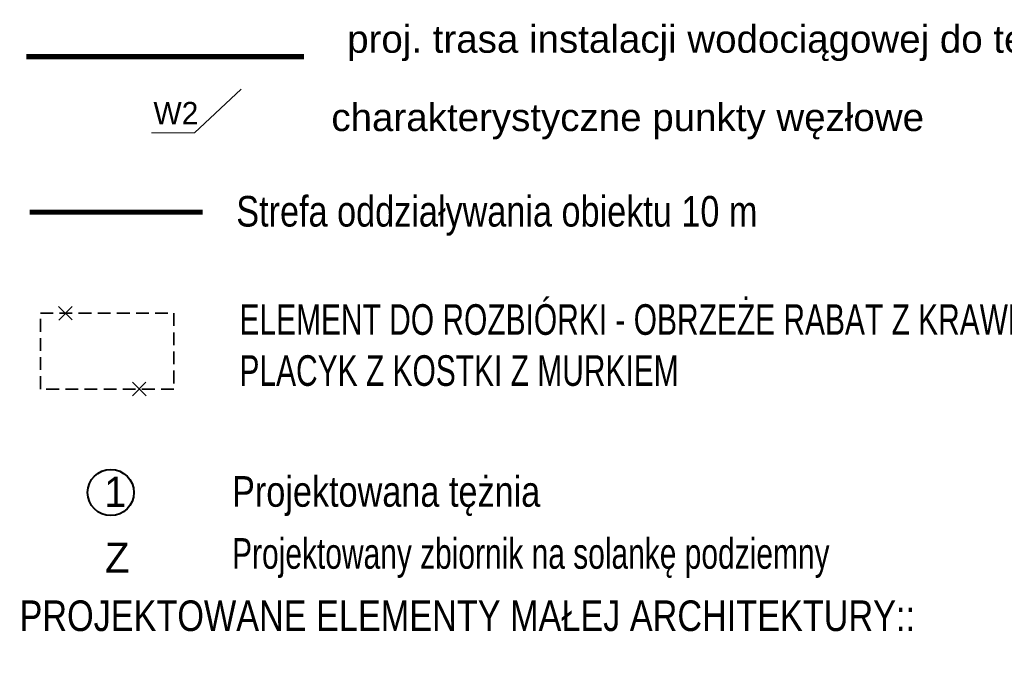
# Model space of a CAD drawing. Header units: metres. Extents: x 7415312 to 7415578, y 5538064 to 5538378.
# Tile 81 of 83: x 7415516 to 7415554, y 5538304 to 5538329. Entities that reach past the tile are written whole.
import ezdxf

# ---------------------------------------------------------------- set-up
doc = ezdxf.new("R2010")
doc.units = ezdxf.units.M
doc.header["$MEASUREMENT"] = 0
doc.linetypes.add('DASHED2', pattern=[0.375, 0.25, -0.125])
doc.linetypes.add('mz1.0_0.5', pattern=[1.5, 1, -0.5])
for name, color, linetype, lineweight in [('_LL_GRUBA', 7, 'Continuous', 35), ('_LL_PRZERYWANA', 7, 'mz1.0_0.5', 18), ('_LL_SIECI PROJEKTOWANE', 7, 'Continuous', 35), ('K_LEGENDA', 250, 'Continuous', 13)]:
    doc.layers.add(name, color=color, linetype=linetype, lineweight=lineweight)
for name, color, linetype, lineweight, true_color in [('_LL_MALA_ARCHITEKTURA', 7, 'Continuous', 35, 0x000000), ('LL_OPISY', 7, 'Continuous', 35, 0x020202), ('Opis', 7, 'Continuous', 9, 0x000000)]:
    doc.layers.add(name, color=color, linetype=linetype, lineweight=lineweight, true_color=true_color)
doc.styles.add('ARIAL', font='arial.ttf')
doc.styles.add('LL_50', font='arial.ttf', dxfattribs={"width": 0.7, "height": 10})
doc.styles.add('OPIS_PIK', font='arial.ttf', dxfattribs={"width": 0.8, "height": 1.2})
doc.styles.get("Standard").update_dxf_attribs({"font": 'Working1250.shx', "width": 0.75})

msp = doc.modelspace()

# ---------------------------------------------------------------- linework, layer by layer
at = {"layer": '_LL_GRUBA', "lineweight": 18}
msp.add_lwpolyline([(7415520.825, 5538324.563), (7415522.503, 5538324.563), (7415524.339, 5538326.27)], dxfattribs=at)
at = {"layer": '_LL_GRUBA', "color": 1, "linetype": 'DASHED2', "ltscale": 2, "elevation": -267.672}
msp.add_lwpolyline([(7415516.468, 5538317.495), (7415521.698, 5538317.495), (7415521.698, 5538314.521), (7415516.468, 5538314.521)], close=True, dxfattribs=at)
at = {"layer": '_LL_MALA_ARCHITEKTURA', "color": 1, "elevation": -267.672}
for points in [[(7415517.717, 5538317.23), (7415517.178, 5538317.755)], [(7415517.185, 5538317.222), (7415517.71, 5538317.762)], [(7415520.615, 5538314.261), (7415520.075, 5538314.786)], [(7415520.082, 5538314.254), (7415520.607, 5538314.793)]]:
    msp.add_lwpolyline(points, dxfattribs=at)
at = {"layer": '_LL_PRZERYWANA', "color": 2}
msp.add_lwpolyline([(7415516.049, 5538321.454, 0.2, 0.2, 0), (7415522.829, 5538321.454, 0.2, 0.2, 0)], format="xyseb", dxfattribs=at)
at = {"layer": '_LL_SIECI PROJEKTOWANE', "color": 152, "const_width": 0.2}
msp.add_lwpolyline([(7415526.799, 5538327.549), (7415515.922, 5538327.549)], dxfattribs=at)
at = {"layer": 'K_LEGENDA', "lineweight": 40}
msp.add_circle((7415519.225, 5538310.467, -267.672), 0.906, dxfattribs=at)

# ---------------------------------------------------------------- texts
at = {"layer": 'K_LEGENDA', "color": 0, "insert": (7415520.015, 5538325.776), "char_height": 0.93705, "width": 2.39466, "attachment_point": 1}
msp.add_mtext('\\pxi-2.83022,l3.77362,t3.77362,22.0001;{\\fArial|b0|i0|c0|p34;\\H0.9433x;\\W0.95;W2}', dxfattribs=at)
at = {"layer": 'K_LEGENDA', "insert": (7415517.789, 5538311.084, -267.699), "char_height": 1.24941, "width": 54.06374, "attachment_point": 1}
msp.add_mtext('\\pxi-2.8302,l3.7736,t3.7736,22;{\\fArial|b0|i0|c0|p34;\\H0.9434x;\\W0.95;1\\P\\pxi-2.8302,l3.7736,t3.7736;}', dxfattribs=at)
at = {"layer": 'K_LEGENDA', "color": 5, "insert": (7415517.824, 5538308.507), "char_height": 1.2494, "width": 54.06374, "attachment_point": 1}
msp.add_mtext('\\pxi-2.83022,l3.77362,t3.77362,22.0001;{\\fArial|b0|i0|c0|p34;\\H0.9434x;\\W0.95;Z\\P\\pxi-2.83022,l3.77362,t3.77362;}', dxfattribs=at)
at = {"layer": 'LL_OPISY', "style": 'ARIAL'}
for s, p in [('proj. trasa instalacji wodociągowej do tężni', (7415528.491, 5538327.703, -267.672)), ('charakterystyczne punkty węzłowe', (7415527.872, 5538324.634, -267.672))]:
    msp.add_text(s, height=1.08, rotation=0.0001, dxfattribs=at).set_placement(p)
at = {"layer": 'Opis', "char_height": 0.9, "attachment_point": 4}
for s, insert, width, style in [('\\pxt13;{\\H1.3333x;Strefa oddziaływania obiektu 10 m}', (7415524.145, 5538321.31, 267.672), 27.88603, 'OPIS_PIK'), ('\\pxt13;{\\H1.3333x;ELEMENT DO ROZBIÓRKI - OBRZEŻE RABAT Z KRAWĘŻNIKA BETONOWEGO I PLACYK Z KOSTKI Z MURKIEM}', (7415524.27, 5538316.239), 45.95639, 'LL_50'), ('\\pxt13;{\\H1.3333x;Projektowana tężnia}', (7415523.981, 5538310.327), 27.88603, 'OPIS_PIK'), ('\\pxt13;{\\H1.3333x;Projektowany zbiornik na solankę podziemny}', (7415523.981, 5538307.897), 27.88603, 'LL_50'), ('{\\H1.3333x;PROJEKTOWANE ELEMENTY MAŁEJ ARCHITEKTURY::}', (7415515.651, 5538305.629), 40.69101, 'OPIS_PIK')]:
    msp.add_mtext(s, dxfattribs=dict(at, insert=insert, width=width, style=style))

doc.saveas('drawing.dxf')
